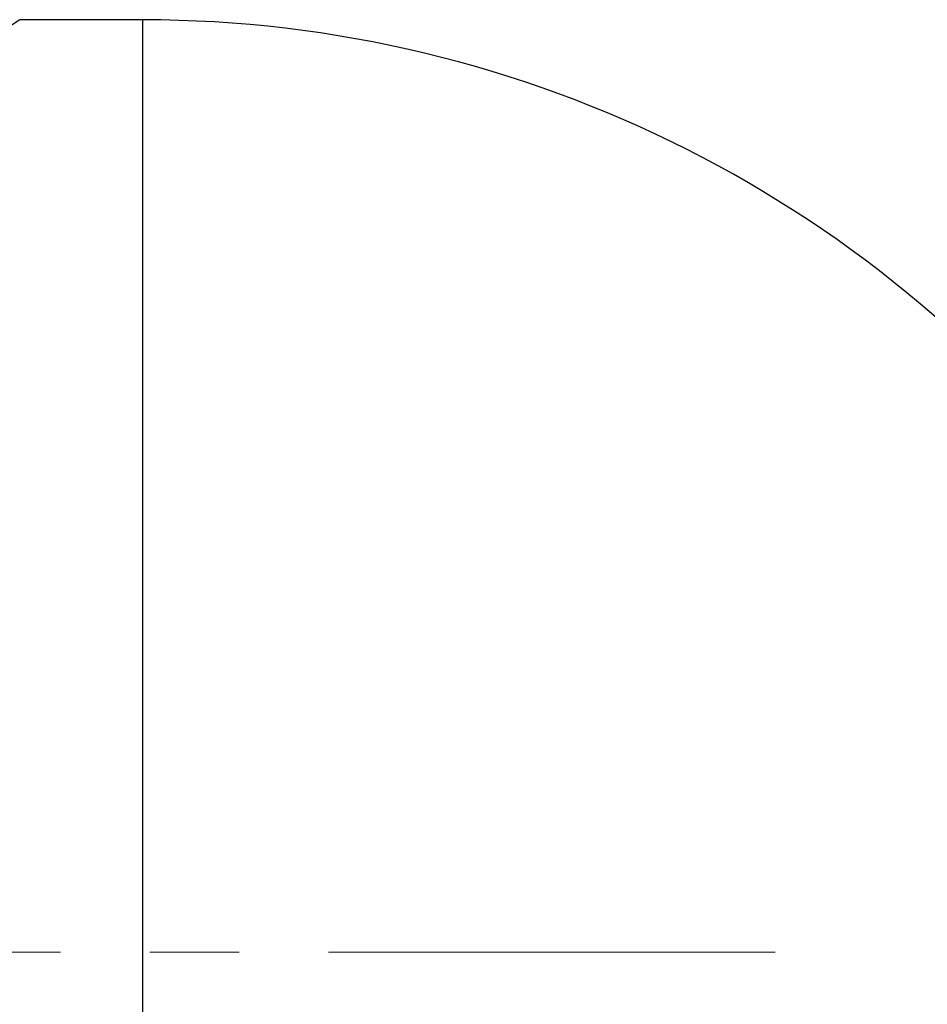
# Model space of a CAD drawing. Header units: millimetres. Extents: x 0 to 420, y 0 to 297.
# Tile 15 of 18: x 175 to 201, y 147 to 175. Entities that reach past the tile are written whole.
import ezdxf

# ---------------------------------------------------------------- set-up
doc = ezdxf.new("R2010")
doc.units = ezdxf.units.MM
doc.linetypes.add('CENTERX2', pattern=[20.32, 12.7, -2.54, 2.54, -2.54])

msp = doc.modelspace()

# ---------------------------------------------------------------- linework, layer by layer
at = {"color": 7, "linetype": 'Continuous', "lineweight": 25}
msp.add_line((178.579, 175.053), (175.079, 175.053), dxfattribs=at)
at = {"color": 1, "linetype": 'Continuous', "lineweight": 25}
for p, q in [((178.579, 148.553), (178.579, 175.053)), ((178.579, 122.053), (178.579, 148.553))]:
    msp.add_line(p, q, dxfattribs=at)
at = {"color": 7, "linetype": 'CENTERX2', "lineweight": 18}
msp.add_line((196.554, 148.553), (33.079, 148.553), dxfattribs=at)
at = {"color": 7, "linetype": 'Continuous', "lineweight": 25}
msp.add_arc((178.579, 140.772), 34.281, 36.3475, 90, dxfattribs=at)
at = {"color": 1, "linetype": 'Continuous', "lineweight": 25}
msp.add_open_spline([(175.079, 175.053), (175.066, 175.045), (175.041, 175.028), (174.783, 174.856), (174.198, 174.468), (173.087, 173.741), (171.834, 172.94), (170.638, 172.196), (169.591, 171.558), (168.385, 170.844), (167.012, 170.061), (165.548, 169.264), (164.002, 168.471), (162.379, 167.698), (160.675, 166.961), (158.887, 166.278), (156.794, 165.605), (154.364, 165.023), (151.596, 164.668), (148.761, 164.654), (146.342, 164.945), (144.354, 165.363), (142.783, 165.79), (141.242, 166.294), (139.56, 166.929), (137.76, 167.703), (135.864, 168.613), (134.05, 169.561), (132.369, 170.498), (130.834, 171.396), (129.439, 172.243), (128.168, 173.039), (126.955, 173.816), (125.9, 174.507), (125.286, 174.915), (125.055, 175.069), (125.096, 175.042), (125.103, 175.037)], degree=3, knots=[0, 0, 0, 0, 0.019965, 0.040142, 0.077045, 0.114788, 0.155921, 0.176736, 0.197767, 0.22325, 0.248997, 0.274869, 0.300987, 0.327074, 0.35328, 0.379887, 0.406656, 0.44313, 0.480111, 0.517067, 0.554693, 0.57642, 0.598397, 0.620488, 0.642797, 0.6731, 0.703595, 0.734665, 0.765937, 0.795097, 0.824472, 0.854659, 0.885202, 0.924331, 0.964406, 0.993484, 1, 1, 1, 1], dxfattribs=at)

doc.saveas('drawing.dxf')
